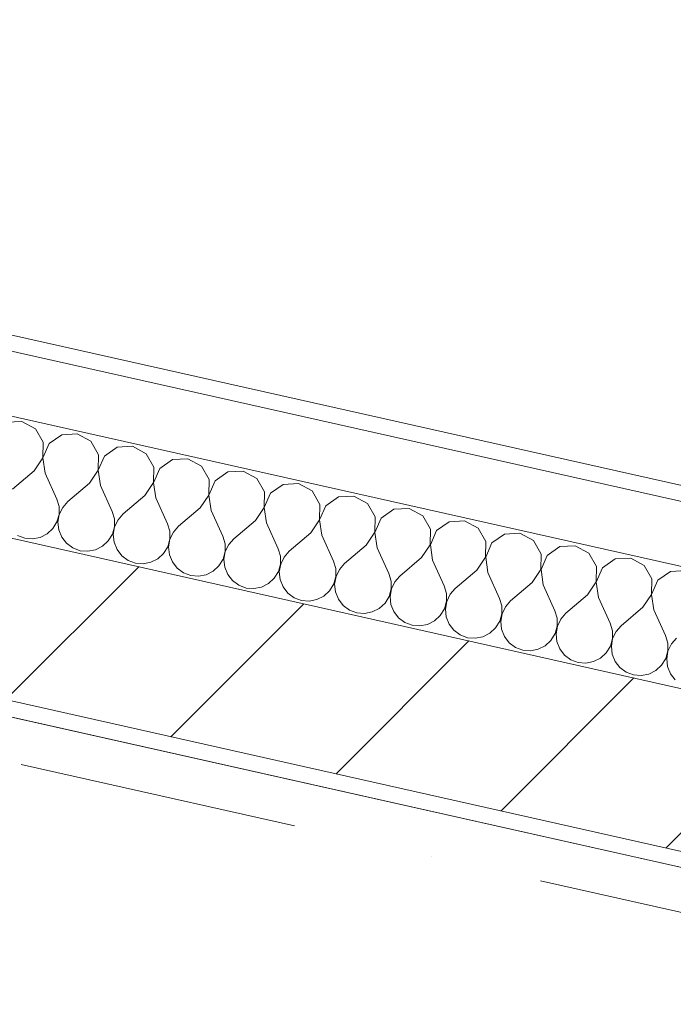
# Model space of a CAD drawing. Header units: millimetres. Extents: x -7145531 to -6681560, y 6117368 to 6219355.
# Tile 62 of 144: x -6952771 to -6951948, y 6151445 to 6152685. Entities that reach past the tile are written whole.
import ezdxf
from ezdxf.enums import TextEntityAlignment as Align

# ---------------------------------------------------------------- set-up
doc = ezdxf.new("R2010")
doc.units = ezdxf.units.MM
doc.header["$MEASUREMENT"] = 0
doc.linetypes.add('Штрихпунктирная', pattern=[670.277762, 352.777767, -176.388884, 0, -141.111112])
for name, color, linetype in [('S - МОП.АР', 7, 'Continuous'), ('АР-Чертеж-Оси_Осевые размеры.АР', 7, 'Continuous'), ('Кровля', 7, 'Continuous')]:
    doc.layers.add(name, color=color, linetype=linetype)
doc.layers.add('АР-Чертеж-Оси_Осевые размеры.АР_Ном._пера__120', color=7, linetype='Continuous', lineweight=0)
doc.layers.add('Кровля_Ном._пера__1', color=7, linetype='Continuous', lineweight=0)
doc.styles.add('РЎР“Р•РќР•Р\xa0Р\x98Р\xa0_РЎРўР\x98Р›Р¬_3', font='GOTHIC.TTF')

# ---------------------------------------------------------------- blocks, each defined once
blk = doc.blocks.new('*X792', base_point=(-6338440.4, 6562275.6))
at = {"layer": 'Кровля_Ном._пера__1', "color": 7, "linetype": 'Continuous', "lineweight": 0}
for p, q in [((-6952768.4, 6152179.2), (-6952787.9, 6152178.1)), ((-6952751.3, 6152169.8), (-6952768.4, 6152179.2)), ((-6952741.6, 6152152.9), (-6952751.3, 6152169.8)), ((-6952742.3, 6152133.4), (-6952741.6, 6152152.9)), ((-6952718.2, 6152162.4), (-6952734.2, 6152151.2)), ((-6952698.7, 6152163.5), (-6952718.2, 6152162.4)), ((-6952681.6, 6152154.2), (-6952698.7, 6152163.5)), ((-6952671.9, 6152137.2), (-6952681.6, 6152154.2)), ((-6952734.2, 6152151.2), (-6952742, 6152133.3)), ((-6952648.5, 6152146.8), (-6952664.5, 6152135.6)), ((-6952629.1, 6152147.8), (-6952648.5, 6152146.8)), ((-6952611.9, 6152138.5), (-6952629.1, 6152147.8)), ((-6952753.1, 6152117.1), (-6952742.3, 6152133.4)), ((-6952742, 6152133.3), (-6952739.1, 6152114)), ((-6952672.6, 6152117.7), (-6952671.9, 6152137.2)), ((-6952664.5, 6152135.6), (-6952672.3, 6152117.7)), ((-6952602.2, 6152121.6), (-6952611.9, 6152138.5)), ((-6952578.8, 6152131.1), (-6952594.9, 6152119.9)), ((-6952559.4, 6152132.2), (-6952578.8, 6152131.1)), ((-6952542.2, 6152122.9), (-6952559.4, 6152132.2)), ((-6952753.1, 6152117.1), (-6952780.2, 6152094)), ((-6952683.4, 6152101.5), (-6952672.6, 6152117.7)), ((-6952672.3, 6152117.7), (-6952669.4, 6152098.4)), ((-6952602.9, 6152102.1), (-6952602.2, 6152121.6)), ((-6952594.9, 6152119.9), (-6952602.6, 6152102)), ((-6952532.5, 6152105.9), (-6952542.2, 6152122.9)), ((-6952509.2, 6152115.5), (-6952525.2, 6152104.3)), ((-6952489.7, 6152116.5), (-6952509.2, 6152115.5)), ((-6952472.5, 6152107.2), (-6952489.7, 6152116.5)), ((-6952739.1, 6152114), (-6952724.5, 6152081.4)), ((-6952613.7, 6152085.8), (-6952602.9, 6152102.1)), ((-6952602.6, 6152102), (-6952599.8, 6152082.7)), ((-6952533.2, 6152086.4), (-6952532.5, 6152105.9)), ((-6952525.2, 6152104.3), (-6952532.9, 6152086.4)), ((-6952462.8, 6152090.3), (-6952472.5, 6152107.2)), ((-6952683.4, 6152101.5), (-6952710.6, 6152078.3)), ((-6952669.4, 6152098.4), (-6952654.8, 6152065.8)), ((-6952463.5, 6152070.8), (-6952462.8, 6152090.3)), ((-6952439.5, 6152099.8), (-6952455.5, 6152088.6)), ((-6952420, 6152100.9), (-6952439.5, 6152099.8)), ((-6952402.8, 6152091.6), (-6952420, 6152100.9)), ((-6952393.1, 6152074.6), (-6952402.8, 6152091.6)), ((-6952721.7, 6152072), (-6952724.5, 6152081.4)), ((-6952710.6, 6152078.3), (-6952717.1, 6152070.9)), ((-6952613.7, 6152085.8), (-6952640.9, 6152062.7)), ((-6952599.8, 6152082.7), (-6952585.1, 6152050.1)), ((-6952544, 6152070.2), (-6952533.2, 6152086.4)), ((-6952532.9, 6152086.4), (-6952530.1, 6152067.1)), ((-6952455.5, 6152088.6), (-6952463.2, 6152070.7)), ((-6952369.8, 6152084.2), (-6952385.8, 6152073)), ((-6952350.3, 6152085.2), (-6952369.8, 6152084.2)), ((-6952333.1, 6152075.9), (-6952350.3, 6152085.2)), ((-6952721.7, 6152062.1), (-6952721.7, 6152072)), ((-6952717.1, 6152070.9), (-6952721.4, 6152062.1)), ((-6952652, 6152056.3), (-6952654.8, 6152065.8)), ((-6952544, 6152070.2), (-6952571.2, 6152047)), ((-6952530.1, 6152067.1), (-6952515.4, 6152034.5)), ((-6952474.3, 6152054.5), (-6952463.5, 6152070.8)), ((-6952463.2, 6152070.7), (-6952460.4, 6152051.4)), ((-6952393.8, 6152055.1), (-6952393.1, 6152074.6)), ((-6952385.8, 6152073), (-6952393.5, 6152055.1)), ((-6952323.4, 6152059), (-6952333.1, 6152075.9)), ((-6952300.1, 6152068.5), (-6952316.1, 6152057.3)), ((-6952280.6, 6152069.6), (-6952300.1, 6152068.5)), ((-6952263.4, 6152060.3), (-6952280.6, 6152069.6)), ((-6952729.4, 6152044.2), (-6952724.3, 6152052.6)), ((-6952724.3, 6152052.6), (-6952721.7, 6152062.1)), ((-6952721.4, 6152062.1), (-6952723.1, 6152052.4)), ((-6952723.1, 6152052.4), (-6952722, 6152042.6)), ((-6952652, 6152046.5), (-6952652, 6152056.3)), ((-6952647.4, 6152055.3), (-6952651.7, 6152046.4)), ((-6952640.9, 6152062.7), (-6952647.4, 6152055.3)), ((-6952474.3, 6152054.5), (-6952501.5, 6152031.3)), ((-6952404.6, 6152038.9), (-6952393.8, 6152055.1)), ((-6952393.5, 6152055.1), (-6952390.7, 6152035.7)), ((-6952324.1, 6152039.5), (-6952323.4, 6152059)), ((-6952316.1, 6152057.3), (-6952323.8, 6152039.4)), ((-6952253.7, 6152043.3), (-6952263.4, 6152060.3)), ((-6952230.4, 6152052.8), (-6952246.4, 6152041.7)), ((-6952210.9, 6152053.9), (-6952230.4, 6152052.8)), ((-6952193.7, 6152044.6), (-6952210.9, 6152053.9)), ((-6952736.6, 6152037.5), (-6952729.4, 6152044.2)), ((-6952722, 6152042.6), (-6952718.4, 6152033.4)), ((-6952654.6, 6152037), (-6952652, 6152046.5)), ((-6952651.7, 6152046.4), (-6952653.4, 6152036.7)), ((-6952582.3, 6152040.7), (-6952585.1, 6152050.1)), ((-6952582.3, 6152030.8), (-6952582.3, 6152040.7)), ((-6952571.2, 6152047), (-6952577.7, 6152039.6)), ((-6952460.4, 6152051.4), (-6952445.7, 6152018.8)), ((-6952254.4, 6152023.8), (-6952253.7, 6152043.3)), ((-6952246.4, 6152041.7), (-6952254.1, 6152023.8)), ((-6952184.1, 6152027.7), (-6952193.7, 6152044.6)), ((-6952774.1, 6152035.4), (-6952764.9, 6152031.9)), ((-6952764.9, 6152031.9), (-6952755.1, 6152031.1)), ((-6952755.1, 6152031.1), (-6952745.4, 6152033)), ((-6952745.4, 6152033), (-6952736.6, 6152037.5)), ((-6952718.4, 6152033.4), (-6952712.4, 6152025.6)), ((-6952666.9, 6152021.9), (-6952659.7, 6152028.6)), ((-6952659.7, 6152028.6), (-6952654.6, 6152037)), ((-6952653.4, 6152036.7), (-6952652.3, 6152026.9)), ((-6952584.9, 6152021.3), (-6952582.3, 6152030.8)), ((-6952582, 6152030.8), (-6952583.7, 6152021)), ((-6952577.7, 6152039.6), (-6952582, 6152030.8)), ((-6952512.7, 6152025), (-6952515.4, 6152034.5)), ((-6952501.5, 6152031.3), (-6952508, 6152024)), ((-6952404.6, 6152038.9), (-6952431.8, 6152015.7)), ((-6952390.7, 6152035.7), (-6952376, 6152003.2)), ((-6952334.9, 6152023.2), (-6952324.1, 6152039.5)), ((-6952323.8, 6152039.4), (-6952321, 6152020.1)), ((-6952184.7, 6152008.2), (-6952184.1, 6152027.7)), ((-6952160.7, 6152037.2), (-6952176.7, 6152026)), ((-6952141.2, 6152038.3), (-6952160.7, 6152037.2)), ((-6952124.1, 6152029), (-6952141.2, 6152038.3)), ((-6952114.4, 6152012), (-6952124.1, 6152029)), ((-6952712.4, 6152025.6), (-6952704.4, 6152019.8)), ((-6952704.4, 6152019.8), (-6952695.2, 6152016.3)), ((-6952695.2, 6152016.3), (-6952685.4, 6152015.5)), ((-6952685.4, 6152015.5), (-6952675.7, 6152017.4)), ((-6952675.7, 6152017.4), (-6952666.9, 6152021.9)), ((-6952652.3, 6152026.9), (-6952648.7, 6152017.8)), ((-6952648.7, 6152017.8), (-6952642.7, 6152010)), ((-6952590, 6152012.9), (-6952584.9, 6152021.3)), ((-6952583.7, 6152021), (-6952582.7, 6152011.2)), ((-6952515.2, 6152005.7), (-6952512.6, 6152015.2)), ((-6952512.3, 6152015.1), (-6952514, 6152005.4)), ((-6952512.6, 6152015.2), (-6952512.7, 6152025)), ((-6952508, 6152024), (-6952512.3, 6152015.1)), ((-6952443, 6152009.4), (-6952445.7, 6152018.8)), ((-6952431.8, 6152015.7), (-6952438.3, 6152008.3)), ((-6952334.9, 6152023.2), (-6952362.1, 6152000)), ((-6952321, 6152020.1), (-6952306.3, 6151987.5)), ((-6952265.2, 6152007.6), (-6952254.4, 6152023.8)), ((-6952254.1, 6152023.8), (-6952251.3, 6152004.4)), ((-6952176.7, 6152026), (-6952184.4, 6152008.1)), ((-6952091, 6152021.5), (-6952107, 6152010.4)), ((-6952071.5, 6152022.6), (-6952091, 6152021.5)), ((-6952054.4, 6152013.3), (-6952071.5, 6152022.6)), ((-6952642.7, 6152010), (-6952634.7, 6152004.1)), ((-6952634.7, 6152004.1), (-6952625.5, 6152000.6)), ((-6952606, 6152001.7), (-6952597.2, 6152006.2)), ((-6952597.2, 6152006.2), (-6952590, 6152012.9)), ((-6952582.7, 6152011.2), (-6952579, 6152002.1)), ((-6952520.3, 6151997.2), (-6952515.2, 6152005.7)), ((-6952514, 6152005.4), (-6952513, 6151995.6)), ((-6952442.9, 6151999.5), (-6952443, 6152009.4)), ((-6952438.3, 6152008.3), (-6952442.6, 6151999.5)), ((-6952373.3, 6151993.7), (-6952376, 6152003.2)), ((-6952265.2, 6152007.6), (-6952292.4, 6151984.4)), ((-6952251.3, 6152004.4), (-6952236.6, 6151971.9)), ((-6952195.5, 6151991.9), (-6952184.7, 6152008.2)), ((-6952184.4, 6152008.1), (-6952181.6, 6151988.8)), ((-6952115, 6151992.5), (-6952114.4, 6152012)), ((-6952107, 6152010.4), (-6952114.7, 6151992.5)), ((-6952044.7, 6151996.4), (-6952054.4, 6152013.3)), ((-6952021.3, 6152005.9), (-6952037.3, 6151994.7)), ((-6952001.8, 6152007), (-6952021.3, 6152005.9)), ((-6951984.7, 6151997.7), (-6952001.8, 6152007)), ((-6952625.5, 6152000.6), (-6952615.7, 6151999.8)), ((-6952615.7, 6151999.8), (-6952606, 6152001.7)), ((-6952579, 6152002.1), (-6952573, 6151994.3)), ((-6952573, 6151994.3), (-6952565, 6151988.5)), ((-6952536.3, 6151986.1), (-6952527.5, 6151990.5)), ((-6952527.5, 6151990.5), (-6952520.3, 6151997.2)), ((-6952513, 6151995.6), (-6952509.3, 6151986.5)), ((-6952445.5, 6151990), (-6952442.9, 6151999.5)), ((-6952442.6, 6151999.5), (-6952444.3, 6151989.7)), ((-6952373.2, 6151983.9), (-6952373.3, 6151993.7)), ((-6952368.6, 6151992.7), (-6952372.9, 6151983.8)), ((-6952362.1, 6152000), (-6952368.6, 6151992.7)), ((-6952195.5, 6151991.9), (-6952222.7, 6151968.7)), ((-6952125.8, 6151976.3), (-6952115, 6151992.5)), ((-6952114.7, 6151992.5), (-6952111.9, 6151973.1)), ((-6952045.3, 6151976.9), (-6952044.7, 6151996.4)), ((-6952037.3, 6151994.7), (-6952045.1, 6151976.8)), ((-6951975, 6151980.7), (-6951984.7, 6151997.7)), ((-6951932.1, 6151991.3), (-6951951.6, 6151990.2)), ((-6952565, 6151988.5), (-6952555.8, 6151985)), ((-6952555.8, 6151985), (-6952546, 6151984.2)), ((-6952546, 6151984.2), (-6952536.3, 6151986.1)), ((-6952509.3, 6151986.5), (-6952503.3, 6151978.7)), ((-6952503.3, 6151978.7), (-6952495.3, 6151972.8)), ((-6952457.9, 6151974.9), (-6952450.6, 6151981.6)), ((-6952450.6, 6151981.6), (-6952445.5, 6151990)), ((-6952444.3, 6151989.7), (-6952443.3, 6151979.9)), ((-6952443.3, 6151979.9), (-6952439.6, 6151970.8)), ((-6952375.8, 6151974.4), (-6952373.2, 6151983.9)), ((-6952372.9, 6151983.8), (-6952374.6, 6151974.1)), ((-6952303.6, 6151978.1), (-6952306.3, 6151987.5)), ((-6952303.5, 6151968.2), (-6952303.6, 6151978.1)), ((-6952292.4, 6151984.4), (-6952298.9, 6151977)), ((-6952181.6, 6151988.8), (-6952167, 6151956.2)), ((-6951975.6, 6151961.2), (-6951975, 6151980.7)), ((-6951967.6, 6151979.1), (-6951975.4, 6151961.2)), ((-6951951.6, 6151990.2), (-6951967.6, 6151979.1)), ((-6952495.3, 6151972.8), (-6952486.1, 6151969.3)), ((-6952486.1, 6151969.3), (-6952476.3, 6151968.5)), ((-6952476.3, 6151968.5), (-6952466.6, 6151970.4)), ((-6952466.6, 6151970.4), (-6952457.9, 6151974.9)), ((-6952439.6, 6151970.8), (-6952433.6, 6151963)), ((-6952388.2, 6151959.2), (-6952380.9, 6151965.9)), ((-6952380.9, 6151965.9), (-6952375.8, 6151974.4)), ((-6952374.6, 6151974.1), (-6952373.6, 6151964.3)), ((-6952306.1, 6151958.7), (-6952303.5, 6151968.2)), ((-6952303.2, 6151968.1), (-6952304.9, 6151958.4)), ((-6952298.9, 6151977), (-6952303.2, 6151968.1)), ((-6952233.9, 6151962.4), (-6952236.6, 6151971.9)), ((-6952222.7, 6151968.7), (-6952229.3, 6151961.4)), ((-6952125.8, 6151976.3), (-6952153, 6151953.1)), ((-6952111.9, 6151973.1), (-6952097.3, 6151940.6)), ((-6952056.2, 6151960.6), (-6952045.3, 6151976.9)), ((-6952045.1, 6151976.8), (-6952042.2, 6151957.5)), ((-6952433.6, 6151963), (-6952425.7, 6151957.1)), ((-6952425.7, 6151957.1), (-6952416.4, 6151953.7)), ((-6952416.4, 6151953.7), (-6952406.6, 6151952.9)), ((-6952406.6, 6151952.9), (-6952396.9, 6151954.8)), ((-6952396.9, 6151954.8), (-6952388.2, 6151959.2)), ((-6952373.6, 6151964.3), (-6952369.9, 6151955.1)), ((-6952369.9, 6151955.1), (-6952363.9, 6151947.4)), ((-6952311.2, 6151950.3), (-6952306.1, 6151958.7)), ((-6952304.9, 6151958.4), (-6952303.9, 6151948.6)), ((-6952233.8, 6151952.6), (-6952233.9, 6151962.4)), ((-6952229.3, 6151961.4), (-6952233.5, 6151952.5)), ((-6952164.2, 6151946.8), (-6952167, 6151956.2)), ((-6952153, 6151953.1), (-6952159.6, 6151945.7)), ((-6952056.2, 6151960.6), (-6952083.3, 6151937.4)), ((-6952042.2, 6151957.5), (-6952027.6, 6151924.9)), ((-6951986.5, 6151945), (-6951975.6, 6151961.2)), ((-6951975.4, 6151961.2), (-6951972.5, 6151941.8)), ((-6952363.9, 6151947.4), (-6952356, 6151941.5)), ((-6952356, 6151941.5), (-6952346.7, 6151938)), ((-6952327.2, 6151939.1), (-6952318.5, 6151943.6)), ((-6952318.5, 6151943.6), (-6952311.2, 6151950.3)), ((-6952303.9, 6151948.6), (-6952300.2, 6151939.5)), ((-6952241.6, 6151934.6), (-6952236.4, 6151943.1)), ((-6952236.4, 6151943.1), (-6952233.8, 6151952.6)), ((-6952233.5, 6151952.5), (-6952235.2, 6151942.8)), ((-6952235.2, 6151942.8), (-6952234.2, 6151933)), ((-6952164.1, 6151936.9), (-6952164.2, 6151946.8)), ((-6952159.6, 6151945.7), (-6952163.8, 6151936.8)), ((-6951986.5, 6151945), (-6952013.6, 6151921.8)), ((-6951972.5, 6151941.8), (-6951957.9, 6151909.3)), ((-6952346.7, 6151938), (-6952336.9, 6151937.2)), ((-6952336.9, 6151937.2), (-6952327.2, 6151939.1)), ((-6952300.2, 6151939.5), (-6952294.2, 6151931.7)), ((-6952294.2, 6151931.7), (-6952286.3, 6151925.8)), ((-6952248.8, 6151927.9), (-6952241.6, 6151934.6)), ((-6952234.2, 6151933), (-6952230.5, 6151923.8)), ((-6952166.7, 6151927.4), (-6952164.1, 6151936.9)), ((-6952163.8, 6151936.8), (-6952165.5, 6151927.1)), ((-6952094.5, 6151931.1), (-6952097.3, 6151940.6)), ((-6952094.4, 6151921.3), (-6952094.5, 6151931.1)), ((-6952089.9, 6151930.1), (-6952094.1, 6151921.2)), ((-6952083.3, 6151937.4), (-6952089.9, 6151930.1)), ((-6952286.3, 6151925.8), (-6952277, 6151922.4)), ((-6952277, 6151922.4), (-6952267.2, 6151921.6)), ((-6952267.2, 6151921.6), (-6952257.6, 6151923.5)), ((-6952257.6, 6151923.5), (-6952248.8, 6151927.9)), ((-6952230.5, 6151923.8), (-6952224.5, 6151916)), ((-6952224.5, 6151916), (-6952216.6, 6151910.2)), ((-6952179.1, 6151912.3), (-6952171.9, 6151919)), ((-6952171.9, 6151919), (-6952166.7, 6151927.4)), ((-6952165.5, 6151927.1), (-6952164.5, 6151917.3)), ((-6952164.5, 6151917.3), (-6952160.8, 6151908.2)), ((-6952097, 6151911.8), (-6952094.4, 6151921.3)), ((-6952094.1, 6151921.2), (-6952095.8, 6151911.5)), ((-6952024.8, 6151915.5), (-6952027.6, 6151924.9)), ((-6952013.6, 6151921.8), (-6952020.2, 6151914.4)), ((-6952216.6, 6151910.2), (-6952207.4, 6151906.7)), ((-6952207.4, 6151906.7), (-6952197.5, 6151905.9)), ((-6952197.5, 6151905.9), (-6952187.9, 6151907.8)), ((-6952187.9, 6151907.8), (-6952179.1, 6151912.3)), ((-6952160.8, 6151908.2), (-6952154.8, 6151900.4)), ((-6952102.2, 6151903.3), (-6952097, 6151911.8)), ((-6952095.8, 6151911.5), (-6952094.8, 6151901.7)), ((-6952027.4, 6151896.1), (-6952024.7, 6151905.6)), ((-6952024.5, 6151905.5), (-6952026.1, 6151895.8)), ((-6952024.7, 6151905.6), (-6952024.8, 6151915.5)), ((-6952020.2, 6151914.4), (-6952024.5, 6151905.5)), ((-6951955.1, 6151899.8), (-6951957.9, 6151909.3)), ((-6951943.9, 6151906.1), (-6951950.5, 6151898.8)), ((-6952154.8, 6151900.4), (-6952146.9, 6151894.5)), ((-6952146.9, 6151894.5), (-6952137.7, 6151891.1)), ((-6952137.7, 6151891.1), (-6952127.8, 6151890.3)), ((-6952127.8, 6151890.3), (-6952118.2, 6151892.2)), ((-6952118.2, 6151892.2), (-6952109.4, 6151896.6)), ((-6952109.4, 6151896.6), (-6952102.2, 6151903.3)), ((-6952094.8, 6151901.7), (-6952091.1, 6151892.5)), ((-6952091.1, 6151892.5), (-6952085.1, 6151884.7)), ((-6952032.5, 6151887.7), (-6952027.4, 6151896.1)), ((-6952026.1, 6151895.8), (-6952025.1, 6151886)), ((-6951955, 6151890), (-6951955.1, 6151899.8)), ((-6951950.5, 6151898.8), (-6951954.8, 6151889.9)), ((-6952085.1, 6151884.7), (-6952077.2, 6151878.9)), ((-6952077.2, 6151878.9), (-6952068, 6151875.4)), ((-6952048.5, 6151876.5), (-6952039.7, 6151881)), ((-6952039.7, 6151881), (-6952032.5, 6151887.7)), ((-6952025.1, 6151886), (-6952021.5, 6151876.9)), ((-6951962.8, 6151872), (-6951957.7, 6151880.5)), ((-6951957.7, 6151880.5), (-6951955, 6151890)), ((-6951954.8, 6151889.9), (-6951956.4, 6151880.2)), ((-6951956.4, 6151880.2), (-6951955.4, 6151870.4)), ((-6952068, 6151875.4), (-6952058.1, 6151874.6)), ((-6952058.1, 6151874.6), (-6952048.5, 6151876.5)), ((-6952021.5, 6151876.9), (-6952015.4, 6151869.1)), ((-6952015.4, 6151869.1), (-6952007.5, 6151863.2)), ((-6951970, 6151865.3), (-6951962.8, 6151872)), ((-6951955.4, 6151870.4), (-6951951.8, 6151861.2)), ((-6952007.5, 6151863.2), (-6951998.3, 6151859.8)), ((-6951998.3, 6151859.8), (-6951988.5, 6151859)), ((-6951988.5, 6151859), (-6951978.8, 6151860.9)), ((-6951978.8, 6151860.9), (-6951970, 6151865.3)), ((-6951951.8, 6151861.2), (-6951945.7, 6151853.4))]:
    blk.add_line(p, q, dxfattribs=at)
blk = doc.blocks.new('Стена_206_3', base_point=(-6951687.3, 6151581.3))
at = {"layer": 'Кровля', "linetype": 'Continuous', "lineweight": 0, "true_color": 0x000000}
h = blk.add_hatch(dxfattribs=at)
h.set_pattern_fill('БЛОКИ_БЕТОННЫЕ_ЭФФЕКТИВН_72', color=18, style=0, pattern_type=2)
h.set_pattern_definition([(45, (-6338440.43, 6562275.56), (-127.27922, 127.27922), [])])
h.paths.add_polyline_path([(-6954351, 6152179.5), (-6951687.3, 6151581.3), (-6951643.5, 6151776.4), (-6954307.2, 6152374.7)])
h = blk.add_hatch(dxfattribs=at)
h.set_pattern_fill('ШТУКАТУРКА__ГИПС_01_0003', color=18, style=0, pattern_type=2)
h.set_pattern_definition([(45, (-6338440.43, 6562625.56), (-111.369318, 111.369318), [0, -105, 0, -157.5]), (110, (-6338090.43, 6562625.56), (148.001588, 53.868173), [0, -77, 0, -133])])
h.paths.add_polyline_path([(-6954335.9, 6152155.6), (-6951711.2, 6151566.2), (-6951706.8, 6151585.7), (-6954331.5, 6152175.1)])
at = {"layer": 'Кровля_Ном._пера__1', "color": 7, "linetype": 'Continuous', "lineweight": 0}
for p, q in [((-6951251.6, 6151924.1), (-6954598.3, 6152675.8)), ((-6951415.5, 6151879), (-6954469.5, 6152564.8))]:
    blk.add_line(p, q, dxfattribs=at)
at = {"layer": 'Кровля_Ном._пера__1', "color": 7, "linetype": 'Continuous', "lineweight": 15}
for p, q in [((-6951643.5, 6151776.4), (-6954307.2, 6152374.7)), ((-6954351, 6152179.5), (-6951687.3, 6151581.3))]:
    blk.add_line(p, q, dxfattribs=at)
at = {"layer": 'Кровля_Ном._пера__1', "color": 7, "linetype": 'Continuous', "lineweight": 0, "flags": 128}
for points in [[(-6951149.6, 6151921.8), (-6954691.5, 6152717.2)], [(-6954335.9, 6152155.6), (-6951711.2, 6151566.2)]]:
    blk.add_lwpolyline(points, dxfattribs=at)
at = {"layer": 'Кровля', "color": 7, "lineweight": 0}
blk.add_blockref('*X792', (-6338440.4, 6562275.6), dxfattribs=at)
blk = doc.blocks.new('Стандартный Маркер Сетки[156]_3', base_point=(-6985795.1, 6159164.5))
at = {"layer": 'АР-Чертеж-Оси_Осевые размеры.АР_Ном._пера__120', "color": 7, "linetype": 'Штрихпунктирная', "lineweight": 0}
blk.add_line((-6984819.4, 6158945.4), (-6905878.2, 6141215.6), dxfattribs=at)
at = {"layer": 'АР-Чертеж-Оси_Осевые размеры.АР_Ном._пера__120', "color": 7, "lineweight": 0, "style": 'РЎР“Р•РќР•Р\xa0Р\x98Р\xa0_РЎРўР\x98Р›Р¬_3'}
for tag, p in [('AC_MarkerText_1_0', (-6986213, 6159455.1)), ('AC_MarkerText_1_1', (-6904344.7, 6141068))]:
    blk.add_attdef(tag, text='', height=350, rotation=347.3417, dxfattribs=at).set_placement(p, align=Align.TOP_CENTER)
blk = doc.blocks.new('Стандартный Маркер Сетки[161]_3', base_point=(-6985795.1, 6159164.5))
at = {"layer": 'АР-Чертеж-Оси_Осевые размеры.АР_Ном._пера__120', "color": 7, "linetype": 'Штрихпунктирная', "lineweight": 0}
blk.add_line((-6984819.4, 6158945.4), (-6905878.2, 6141215.6), dxfattribs=at)
at = {"layer": 'АР-Чертеж-Оси_Осевые размеры.АР_Ном._пера__120', "color": 7, "lineweight": 0, "style": 'РЎР“Р•РќР•Р\xa0Р\x98Р\xa0_РЎРўР\x98Р›Р¬_3'}
for tag, p in [('AC_MarkerText_1_0', (-6986213, 6159455.1)), ('AC_MarkerText_1_1', (-6904344.7, 6141068))]:
    blk.add_attdef(tag, text='', height=350, rotation=347.3417, dxfattribs=at).set_placement(p, align=Align.TOP_CENTER)
blk = doc.blocks.new('Стандартный Маркер Сетки[165]_3', base_point=(-6985795.1, 6159164.5))
at = {"layer": 'АР-Чертеж-Оси_Осевые размеры.АР_Ном._пера__120', "color": 7, "linetype": 'Штрихпунктирная', "lineweight": 0}
blk.add_line((-6984819.4, 6158945.4), (-6905878.2, 6141215.6), dxfattribs=at)
at = {"layer": 'АР-Чертеж-Оси_Осевые размеры.АР_Ном._пера__120', "color": 7, "lineweight": 0, "style": 'РЎР“Р•РќР•Р\xa0Р\x98Р\xa0_РЎРўР\x98Р›Р¬_3'}
for tag, p in [('AC_MarkerText_1_0', (-6986213, 6159455.1)), ('AC_MarkerText_1_1', (-6904344.7, 6141068))]:
    blk.add_attdef(tag, text='', height=350, rotation=347.3417, dxfattribs=at).set_placement(p, align=Align.TOP_CENTER)
blk = doc.blocks.new('Стандартный Маркер Сетки[172]_3', base_point=(-6985795.1, 6159164.5))
at = {"layer": 'АР-Чертеж-Оси_Осевые размеры.АР_Ном._пера__120', "color": 7, "linetype": 'Штрихпунктирная', "lineweight": 0}
blk.add_line((-6984819.4, 6158945.4), (-6905878.2, 6141215.6), dxfattribs=at)
at = {"layer": 'АР-Чертеж-Оси_Осевые размеры.АР_Ном._пера__120', "color": 7, "lineweight": 0, "style": 'РЎР“Р•РќР•Р\xa0Р\x98Р\xa0_РЎРўР\x98Р›Р¬_3'}
for tag, p in [('AC_MarkerText_1_0', (-6986213, 6159455.1)), ('AC_MarkerText_1_1', (-6904344.7, 6141068))]:
    blk.add_attdef(tag, text='', height=350, rotation=347.3417, dxfattribs=at).set_placement(p, align=Align.TOP_CENTER)

msp = doc.modelspace()

# ---------------------------------------------------------------- linework, layer by layer
at = {"layer": 'S - МОП.АР', "color": 254, "linetype": 'Continuous', "lineweight": 0, "true_color": 0xd1c7d6, "flags": 128}
msp.add_lwpolyline([(-6948153.5, 6149926.9), (-6951890.9, 6150766.2), (-6951711.2, 6151566.2), (-6954335.9, 6152155.6), (-6957846.3, 6136524.6)], dxfattribs=at)

# ---------------------------------------------------------------- block references
at = {"layer": 'АР-Чертеж-Оси_Осевые размеры.АР', "color": 8, "linetype": 'Continuous', "lineweight": 15}
for name in ['Стандартный Маркер Сетки[156]_3', 'Стандартный Маркер Сетки[161]_3', 'Стандартный Маркер Сетки[165]_3', 'Стандартный Маркер Сетки[172]_3']:
    msp.add_blockref(name, (-6985795.1, 6159164.5), dxfattribs=at)
at = {"layer": 'Кровля', "color": 7, "lineweight": 0}
msp.add_blockref('Стена_206_3', (-6951687.3, 6151581.3), dxfattribs=at)

doc.saveas('drawing.dxf')
